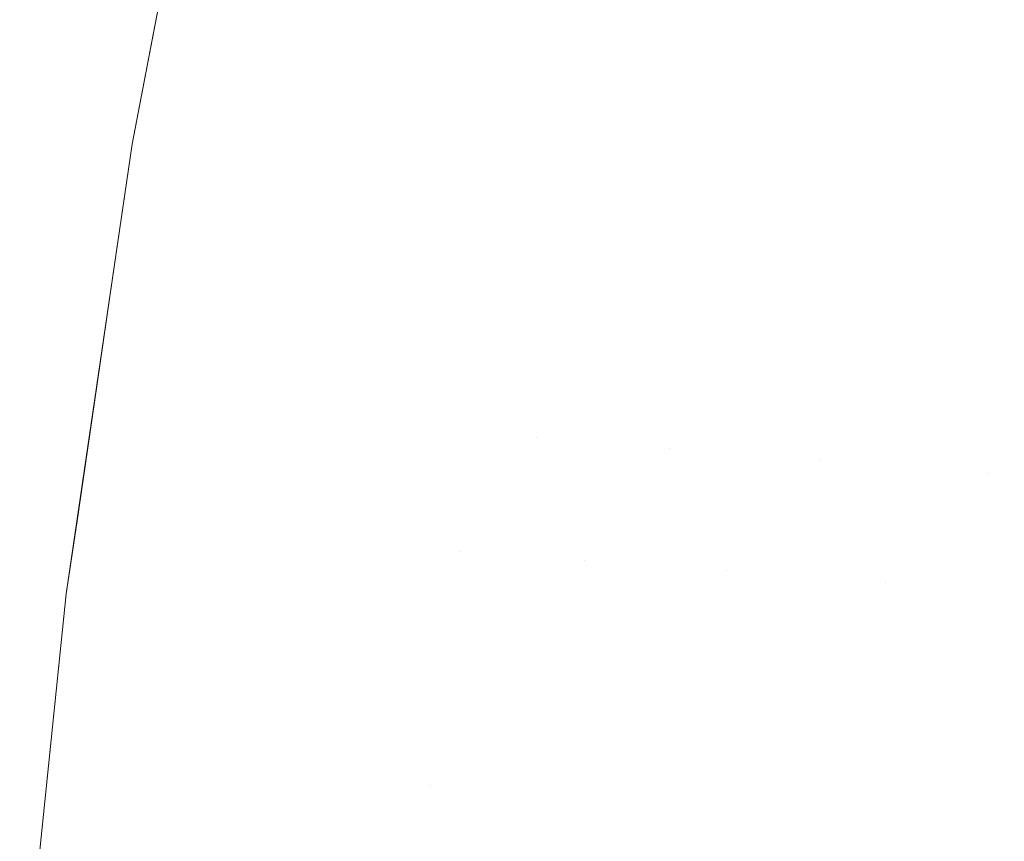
# Model space of a CAD drawing. Header units: centimetres. Extents: x -35.1 to 36.2, y 4.2 to 6.
# Tile 56 of 256: x -35.092 to -35.08502, y 5.90765 to 5.91346. Entities that reach past the tile are written whole.
import ezdxf

# ---------------------------------------------------------------- set-up
doc = ezdxf.new("R2010")
doc.units = ezdxf.units.CM
doc.header["$LTSCALE"] = 2.54
doc.layers.add('Lucido design-1', color=7, linetype='Continuous')

# ---------------------------------------------------------------- blocks, each defined once
blk = doc.blocks.new('Gruppo-4-1')
at = {"color": 7, "linetype": 'Continuous', "lineweight": 9}
for points, invisible_edges in [([(-35.0910527, 5.9133606, -2312.42217), (-35.0908853, 5.9142398, -2312.42217), (-35.0905941, 5.9157693, -2313.02217), (-35.0912006, 5.9125837, -2313.02217)], 10), ([(-35.091049, 5.9133614, -2313.0237324), (-35.0912006, 5.9125837, -2313.02217), (-35.0905941, 5.9157693, -2313.02217), (-35.0907112, 5.9151269, -2313.0237324)], 13), ([(-35.0907112, 5.9151269, -2313.0237324), (-35.0906628, 5.9151214, -2313.0252942), (-35.0910004, 5.9133565, -2313.0252942), (-35.091049, 5.9133614, -2313.0237324)], 15), ([(-35.0909196, 5.9133484, -2313.0268549), (-35.0910004, 5.9133565, -2313.0252942), (-35.0906628, 5.9151214, -2313.0252942), (-35.0905821, 5.9151122, -2313.0268549)], 15), ([(-35.0905821, 5.9151122, -2313.0268549), (-35.0904693, 5.9150993, -2313.0284139), (-35.0908064, 5.9133371, -2313.0284139), (-35.0909196, 5.9133484, -2313.0268549)], 15), ([(-35.0906611, 5.9133226, -2313.0299706), (-35.0908064, 5.9133371, -2313.0284139), (-35.0904693, 5.9150993, -2313.0284139), (-35.0903244, 5.9150829, -2313.0299706)], 15), ([(-35.0903244, 5.9150829, -2313.0299706), (-35.0901474, 5.9150627, -2313.0315244), (-35.0904838, 5.9133048, -2313.0315244), (-35.0906611, 5.9133226, -2313.0299706)], 15), ([(-35.0902744, 5.9132838, -2313.0330749), (-35.0904838, 5.9133048, -2313.0315244), (-35.0901474, 5.9150627, -2313.0315244), (-35.0899386, 5.915039, -2313.0330749)], 15), ([(-35.0899386, 5.915039, -2313.0330749), (-35.0896982, 5.9150117, -2313.0346213), (-35.0900333, 5.9132597, -2313.0346213), (-35.0902744, 5.9132838, -2313.0330749)], 15), ([(-35.0897606, 5.9132324, -2313.0361633), (-35.0900333, 5.9132597, -2313.0346213), (-35.0896982, 5.9150117, -2313.0346213), (-35.0894261, 5.9149807, -2313.0361633)], 15), ([(-35.0894261, 5.9149807, -2313.0361633), (-35.0891228, 5.9149462, -2313.0377002), (-35.0894565, 5.913202, -2313.0377002), (-35.0897606, 5.9132324, -2313.0361633)], 15), ([(-35.0891211, 5.9131684, -2313.0392315), (-35.0894565, 5.913202, -2313.0377002), (-35.0891228, 5.9149462, -2313.0377002), (-35.0887883, 5.9149082, -2313.0392315)], 15), ([(-35.0887883, 5.9149082, -2313.0392315), (-35.0884229, 5.9148666, -2313.0407566), (-35.0887548, 5.9131317, -2313.0407566), (-35.0891211, 5.9131684, -2313.0392315)], 15), ([(-35.0883578, 5.913092, -2313.0422751), (-35.0887548, 5.9131317, -2313.0407566), (-35.0884229, 5.9148666, -2313.0407566), (-35.0880269, 5.9148216, -2313.0422751)], 15), ([(-35.0880269, 5.9148216, -2313.0422751), (-35.0876006, 5.9147731, -2313.0437864), (-35.0879304, 5.9130492, -2313.0437864), (-35.0883578, 5.913092, -2313.0422751)], 15), ([(-35.0874729, 5.9130034, -2313.04529), (-35.0879304, 5.9130492, -2313.0437864), (-35.0876006, 5.9147731, -2313.0437864), (-35.0871442, 5.9147212, -2313.04529)], 15), ([(-35.0871442, 5.9147212, -2313.04529), (-35.0866581, 5.9146659, -2313.0467854), (-35.0869855, 5.9129546, -2313.0467854), (-35.0874729, 5.9130034, -2313.04529)], 15), ([(-35.0864688, 5.9129028, -2313.0482721), (-35.0869855, 5.9129546, -2313.0467854), (-35.0866581, 5.9146659, -2313.0467854), (-35.0861427, 5.9146073, -2313.0482721)], 15), ([(-35.0861427, 5.9146073, -2313.0482721), (-35.0855982, 5.9145454, -2313.0497496), (-35.0859229, 5.9128482, -2313.0497496), (-35.0864688, 5.9129028, -2313.0482721)], 15), ([(-35.0853483, 5.9127907, -2313.0512174), (-35.0859229, 5.9128482, -2313.0497496), (-35.0855982, 5.9145454, -2313.0497496), (-35.0850251, 5.9144802, -2313.0512174)], 15), ([(-35.0850251, 5.9144802, -2313.0512174), (-35.0844237, 5.9144118, -2313.0526752), (-35.0847454, 5.9127303, -2313.0526752), (-35.0853483, 5.9127907, -2313.0512174)], 15), ([(-35.0908853, 5.9142398, -2312.42217), (-35.0910527, 5.9133606, -2312.42217), (-35.0910004, 5.9133565, -2312.4190457), (-35.0908375, 5.9142361, -2312.4190457)], 14), ([(-35.0908375, 5.9142361, -2312.4190457), (-35.0910004, 5.9133565, -2312.4190457), (-35.0908064, 5.9133371, -2312.4159261), (-35.0906438, 5.9142154, -2312.4159261)], 15), ([(-35.0906438, 5.9142154, -2312.4159261), (-35.0908064, 5.9133371, -2312.4159261), (-35.0904838, 5.9133048, -2312.4128155), (-35.0903215, 5.9141809, -2312.4128155)], 15), ([(-35.0903215, 5.9141809, -2312.4128155), (-35.0904838, 5.9133048, -2312.4128155), (-35.0900333, 5.9132597, -2312.4097186), (-35.0898716, 5.9141329, -2312.4097186)], 15), ([(-35.0898716, 5.9141329, -2312.4097186), (-35.0900333, 5.9132597, -2312.4097186), (-35.0894565, 5.913202, -2312.4066398), (-35.0892955, 5.9140713, -2312.4066398)], 15), ([(-35.0892955, 5.9140713, -2312.4066398), (-35.0894565, 5.913202, -2312.4066398), (-35.0887548, 5.9131317, -2312.4035833), (-35.0885947, 5.9139964, -2312.4035833)], 15), ([(-35.0885947, 5.9139964, -2312.4035833), (-35.0887548, 5.9131317, -2312.4035833), (-35.0879304, 5.9130492, -2312.4005536), (-35.0877713, 5.9139084, -2312.4005536)], 15), ([(-35.0877713, 5.9139084, -2312.4005536), (-35.0879304, 5.9130492, -2312.4005536), (-35.0869855, 5.9129546, -2312.3975546), (-35.0868276, 5.9138075, -2312.3975546)], 15), ([(-35.0868276, 5.9138075, -2312.3975546), (-35.0869855, 5.9129546, -2312.3975546), (-35.0859229, 5.9128482, -2312.3945904), (-35.0857662, 5.913694, -2312.3945904)], 15), ([(-35.0857662, 5.913694, -2312.3945904), (-35.0859229, 5.9128482, -2312.3945904), (-35.0847454, 5.9127303, -2312.3916647), (-35.0845902, 5.9135683, -2312.3916647)], 15), ([(-35.0913403, 5.9116189, -2313.0237324), (-35.0912006, 5.9125837, -2313.02217), (-35.091049, 5.9133614, -2313.0237324)], 11), ([(-35.091049, 5.9133614, -2313.0237324), (-35.0910004, 5.9133565, -2313.0252942), (-35.0912917, 5.9116147, -2313.0252942), (-35.0913403, 5.9116189, -2313.0237324)], 15), ([(-35.0912106, 5.9116077, -2313.0268549), (-35.0912917, 5.9116147, -2313.0252942), (-35.0910004, 5.9133565, -2313.0252942), (-35.0909196, 5.9133484, -2313.0268549)], 15), ([(-35.0911517, 5.9124827, -2312.4190457), (-35.0910004, 5.9133565, -2312.4190457), (-35.0910527, 5.9133606, -2312.42217), (-35.0912006, 5.9125837, -2312.42217)], 11), ([(-35.0912006, 5.9125837, -2313.02217), (-35.0912006, 5.9125837, -2312.42217), (-35.0910527, 5.9133606, -2312.42217)], 9), ([(-35.0909575, 5.9124646, -2312.4159261), (-35.0908064, 5.9133371, -2312.4159261), (-35.0910004, 5.9133565, -2312.4190457), (-35.0911517, 5.9124827, -2312.4190457)], 15), ([(-35.0909196, 5.9133484, -2313.0268549), (-35.0908064, 5.9133371, -2313.0284139), (-35.0910973, 5.9115978, -2313.0284139), (-35.0912106, 5.9116077, -2313.0268549)], 15), ([(-35.0909516, 5.9115852, -2313.0299706), (-35.0910973, 5.9115978, -2313.0284139), (-35.0908064, 5.9133371, -2313.0284139), (-35.0906611, 5.9133226, -2313.0299706)], 15), ([(-35.0906345, 5.9124344, -2312.4128155), (-35.0904838, 5.9133048, -2312.4128155), (-35.0908064, 5.9133371, -2312.4159261), (-35.0909575, 5.9124646, -2312.4159261)], 15), ([(-35.0906611, 5.9133226, -2313.0299706), (-35.0904838, 5.9133048, -2313.0315244), (-35.0907739, 5.9115698, -2313.0315244), (-35.0909516, 5.9115852, -2313.0299706)], 15), ([(-35.0905641, 5.9115516, -2313.0330749), (-35.0907739, 5.9115698, -2313.0315244), (-35.0904838, 5.9133048, -2313.0315244), (-35.0902744, 5.9132838, -2313.0330749)], 15), ([(-35.0901835, 5.9123923, -2312.4097186), (-35.0900333, 5.9132597, -2312.4097186), (-35.0904838, 5.9133048, -2312.4128155), (-35.0906345, 5.9124344, -2312.4128155)], 15), ([(-35.0902744, 5.9132838, -2313.0330749), (-35.0900333, 5.9132597, -2313.0346213), (-35.0903225, 5.9115306, -2313.0346213), (-35.0905641, 5.9115516, -2313.0330749)], 15), ([(-35.0900491, 5.9115069, -2313.0361633), (-35.0903225, 5.9115306, -2313.0346213), (-35.0900333, 5.9132597, -2313.0346213), (-35.0897606, 5.9132324, -2313.0361633)], 15), ([(-35.089606, 5.9123383, -2312.4066398), (-35.0894565, 5.913202, -2312.4066398), (-35.0900333, 5.9132597, -2312.4097186), (-35.0901835, 5.9123923, -2312.4097186)], 15), ([(-35.0897606, 5.9132324, -2313.0361633), (-35.0894565, 5.913202, -2313.0377002), (-35.0897443, 5.9114804, -2313.0377002), (-35.0900491, 5.9115069, -2313.0361633)], 15), ([(-35.0894082, 5.9114512, -2313.0392315), (-35.0897443, 5.9114804, -2313.0377002), (-35.0894565, 5.913202, -2313.0377002), (-35.0891211, 5.9131684, -2313.0392315)], 15), ([(-35.0889036, 5.9122727, -2312.4035833), (-35.0887548, 5.9131317, -2312.4035833), (-35.0894565, 5.913202, -2312.4066398), (-35.089606, 5.9123383, -2312.4066398)], 15), ([(-35.0891211, 5.9131684, -2313.0392315), (-35.0887548, 5.9131317, -2313.0407566), (-35.0890411, 5.9114194, -2313.0407566), (-35.0894082, 5.9114512, -2313.0392315)], 15), ([(-35.0886433, 5.9113849, -2313.0422751), (-35.0890411, 5.9114194, -2313.0407566), (-35.0887548, 5.9131317, -2313.0407566), (-35.0883578, 5.913092, -2313.0422751)], 15), ([(-35.0880782, 5.9121956, -2312.4005536), (-35.0879304, 5.9130492, -2312.4005536), (-35.0887548, 5.9131317, -2312.4035833), (-35.0889036, 5.9122727, -2312.4035833)], 15), ([(-35.0883578, 5.913092, -2313.0422751), (-35.0879304, 5.9130492, -2313.0437864), (-35.0882149, 5.9113477, -2313.0437864), (-35.0886433, 5.9113849, -2313.0422751)], 15), ([(-35.0877564, 5.9113079, -2313.04529), (-35.0882149, 5.9113477, -2313.0437864), (-35.0879304, 5.9130492, -2313.0437864), (-35.0874729, 5.9130034, -2313.04529)], 15), ([(-35.0871323, 5.9121072, -2312.3975546), (-35.0869855, 5.9129546, -2312.3975546), (-35.0879304, 5.9130492, -2312.4005536), (-35.0880782, 5.9121956, -2312.4005536)], 15), ([(-35.0874729, 5.9130034, -2313.04529), (-35.0869855, 5.9129546, -2313.0467854), (-35.087268, 5.9112655, -2313.0467854), (-35.0877564, 5.9113079, -2313.04529)], 15), ([(-35.0867501, 5.9112206, -2313.0482721), (-35.087268, 5.9112655, -2313.0467854), (-35.0869855, 5.9129546, -2313.0467854), (-35.0864688, 5.9129028, -2313.0482721)], 15), ([(-35.0860684, 5.9120078, -2312.3945904), (-35.0859229, 5.9128482, -2312.3945904), (-35.0869855, 5.9129546, -2312.3975546), (-35.0871323, 5.9121072, -2312.3975546)], 15), ([(-35.0864688, 5.9129028, -2313.0482721), (-35.0859229, 5.9128482, -2313.0497496), (-35.086203, 5.9111731, -2313.0497496), (-35.0867501, 5.9112206, -2313.0482721)], 15), ([(-35.0856272, 5.9111231, -2313.0512174), (-35.086203, 5.9111731, -2313.0497496), (-35.0859229, 5.9128482, -2313.0497496), (-35.0853483, 5.9127907, -2313.0512174)], 15), ([(-35.0848896, 5.9118977, -2312.3916647), (-35.0847454, 5.9127303, -2312.3916647), (-35.0859229, 5.9128482, -2312.3945904), (-35.0860684, 5.9120078, -2312.3945904)], 15), ([(-35.0853483, 5.9127907, -2313.0512174), (-35.0847454, 5.9127303, -2313.0526752), (-35.085023, 5.9110707, -2313.0526752), (-35.0856272, 5.9111231, -2313.0512174)], 15), ([(-35.0912006, 5.9125837, -2313.02217), (-35.0916681, 5.9093974, -2313.02217), (-35.0916681, 5.9093974, -2312.42217), (-35.0915944, 5.9098997, -2312.42217)], 10), ([(-35.0915872, 5.9098998, -2313.0237324), (-35.0916681, 5.9093974, -2313.02217), (-35.0912006, 5.9125837, -2313.02217), (-35.0913403, 5.9116189, -2313.0237324)], 13), ([(-35.0912006, 5.9125837, -2313.02217), (-35.0915944, 5.9098997, -2312.42217), (-35.0914689, 5.9107553, -2312.42217)], 9), ([(-35.0912006, 5.9125837, -2313.02217), (-35.0914689, 5.9107553, -2312.42217), (-35.0913423, 5.9116182, -2312.42217)], 9), ([(-35.0912006, 5.9125837, -2312.42217), (-35.0913423, 5.9116182, -2312.42217), (-35.0912917, 5.9116147, -2312.4190457), (-35.0911517, 5.9124827, -2312.4190457)], 14), ([(-35.0913423, 5.9116182, -2312.42217), (-35.0912006, 5.9125837, -2312.42217), (-35.0912006, 5.9125837, -2313.02217)], 10), ([(-35.0911517, 5.9124827, -2312.4190457), (-35.0912917, 5.9116147, -2312.4190457), (-35.0910973, 5.9115978, -2312.4159261), (-35.0909575, 5.9124646, -2312.4159261)], 15), ([(-35.0909575, 5.9124646, -2312.4159261), (-35.0910973, 5.9115978, -2312.4159261), (-35.0907739, 5.9115698, -2312.4128155), (-35.0906345, 5.9124344, -2312.4128155)], 15), ([(-35.0906345, 5.9124344, -2312.4128155), (-35.0907739, 5.9115698, -2312.4128155), (-35.0903225, 5.9115306, -2312.4097186), (-35.0901835, 5.9123923, -2312.4097186)], 15), ([(-35.0901835, 5.9123923, -2312.4097186), (-35.0903225, 5.9115306, -2312.4097186), (-35.0897443, 5.9114804, -2312.4066398), (-35.089606, 5.9123383, -2312.4066398)], 15), ([(-35.089606, 5.9123383, -2312.4066398), (-35.0897443, 5.9114804, -2312.4066398), (-35.0890411, 5.9114194, -2312.4035833), (-35.0889036, 5.9122727, -2312.4035833)], 15), ([(-35.0889036, 5.9122727, -2312.4035833), (-35.0890411, 5.9114194, -2312.4035833), (-35.0882149, 5.9113477, -2312.4005536), (-35.0880782, 5.9121956, -2312.4005536)], 15), ([(-35.0880782, 5.9121956, -2312.4005536), (-35.0882149, 5.9113477, -2312.4005536), (-35.087268, 5.9112655, -2312.3975546), (-35.0871323, 5.9121072, -2312.3975546)], 15), ([(-35.0871323, 5.9121072, -2312.3975546), (-35.087268, 5.9112655, -2312.3975546), (-35.086203, 5.9111731, -2312.3945904), (-35.0860684, 5.9120078, -2312.3945904)], 15), ([(-35.0860684, 5.9120078, -2312.3945904), (-35.086203, 5.9111731, -2312.3945904), (-35.085023, 5.9110707, -2312.3916647), (-35.0848896, 5.9118977, -2312.3916647)], 15), ([(-35.0913403, 5.9116189, -2313.0237324), (-35.0912917, 5.9116147, -2313.0252942), (-35.0915384, 5.9098962, -2313.0252942), (-35.0915872, 5.9098998, -2313.0237324)], 15), ([(-35.0914572, 5.9098902, -2313.0268549), (-35.0915384, 5.9098962, -2313.0252942), (-35.0912917, 5.9116147, -2313.0252942), (-35.0912106, 5.9116077, -2313.0268549)], 15), ([(-35.0914205, 5.9107525, -2312.4190457), (-35.0912917, 5.9116147, -2312.4190457), (-35.0913423, 5.9116182, -2312.42217), (-35.0914689, 5.9107553, -2312.42217)], 11), ([(-35.0912259, 5.9107369, -2312.4159261), (-35.0910973, 5.9115978, -2312.4159261), (-35.0912917, 5.9116147, -2312.4190457), (-35.0914205, 5.9107525, -2312.4190457)], 15), ([(-35.0912106, 5.9116077, -2313.0268549), (-35.0910973, 5.9115978, -2313.0284139), (-35.0913437, 5.9098819, -2313.0284139), (-35.0914572, 5.9098902, -2313.0268549)], 15), ([(-35.0911978, 5.9098711, -2313.0299706), (-35.0913437, 5.9098819, -2313.0284139), (-35.0910973, 5.9115978, -2313.0284139), (-35.0909516, 5.9115852, -2313.0299706)], 15), ([(-35.0909022, 5.9107109, -2312.4128155), (-35.0907739, 5.9115698, -2312.4128155), (-35.0910973, 5.9115978, -2312.4159261), (-35.0912259, 5.9107369, -2312.4159261)], 15), ([(-35.0909516, 5.9115852, -2313.0299706), (-35.0907739, 5.9115698, -2313.0315244), (-35.0910197, 5.909858, -2313.0315244), (-35.0911978, 5.9098711, -2313.0299706)], 15), ([(-35.0908095, 5.9098425, -2313.0330749), (-35.0910197, 5.909858, -2313.0315244), (-35.0907739, 5.9115698, -2313.0315244), (-35.0905641, 5.9115516, -2313.0330749)], 15), ([(-35.0904503, 5.9106747, -2312.4097186), (-35.0903225, 5.9115306, -2312.4097186), (-35.0907739, 5.9115698, -2312.4128155), (-35.0909022, 5.9107109, -2312.4128155)], 15), ([(-35.0905641, 5.9115516, -2313.0330749), (-35.0903225, 5.9115306, -2313.0346213), (-35.0905674, 5.9098246, -2313.0346213), (-35.0908095, 5.9098425, -2313.0330749)], 15), ([(-35.0902936, 5.9098045, -2313.0361633), (-35.0905674, 5.9098246, -2313.0346213), (-35.0903225, 5.9115306, -2313.0346213), (-35.0900491, 5.9115069, -2313.0361633)], 15), ([(-35.0898716, 5.9106283, -2312.4066398), (-35.0897443, 5.9114804, -2312.4066398), (-35.0903225, 5.9115306, -2312.4097186), (-35.0904503, 5.9106747, -2312.4097186)], 15), ([(-35.0900491, 5.9115069, -2313.0361633), (-35.0897443, 5.9114804, -2313.0377002), (-35.0899882, 5.909782, -2313.0377002), (-35.0902936, 5.9098045, -2313.0361633)], 15), ([(-35.0896515, 5.9097571, -2313.0392315), (-35.0899882, 5.909782, -2313.0377002), (-35.0897443, 5.9114804, -2313.0377002), (-35.0894082, 5.9114512, -2313.0392315)], 15), ([(-35.0891678, 5.9105718, -2312.4035833), (-35.0890411, 5.9114194, -2312.4035833), (-35.0897443, 5.9114804, -2312.4066398), (-35.0898716, 5.9106283, -2312.4066398)], 15), ([(-35.0894082, 5.9114512, -2313.0392315), (-35.0890411, 5.9114194, -2313.0407566), (-35.0892837, 5.90973, -2313.0407566), (-35.0896515, 5.9097571, -2313.0392315)], 15), ([(-35.0888851, 5.9097006, -2313.0422751), (-35.0892837, 5.90973, -2313.0407566), (-35.0890411, 5.9114194, -2313.0407566), (-35.0886433, 5.9113849, -2313.0422751)], 15), ([(-35.0883407, 5.9105055, -2312.4005536), (-35.0882149, 5.9113477, -2312.4005536), (-35.0890411, 5.9114194, -2312.4035833), (-35.0891678, 5.9105718, -2312.4035833)], 15), ([(-35.0886433, 5.9113849, -2313.0422751), (-35.0882149, 5.9113477, -2313.0437864), (-35.0884559, 5.909669, -2313.0437864), (-35.0888851, 5.9097006, -2313.0422751)], 15), ([(-35.0879965, 5.9096352, -2313.04529), (-35.0884559, 5.909669, -2313.0437864), (-35.0882149, 5.9113477, -2313.0437864), (-35.0877564, 5.9113079, -2313.04529)], 15), ([(-35.0873929, 5.9104294, -2312.3975546), (-35.087268, 5.9112655, -2312.3975546), (-35.0882149, 5.9113477, -2312.4005536), (-35.0883407, 5.9105055, -2312.4005536)], 15), ([(-35.0877564, 5.9113079, -2313.04529), (-35.087268, 5.9112655, -2313.0467854), (-35.0875072, 5.9095991, -2313.0467854), (-35.0879965, 5.9096352, -2313.04529)], 15), ([(-35.0869884, 5.9095608, -2313.0482721), (-35.0875072, 5.9095991, -2313.0467854), (-35.087268, 5.9112655, -2313.0467854), (-35.0867501, 5.9112206, -2313.0482721)], 15), ([(-35.0863269, 5.9103439, -2312.3945904), (-35.086203, 5.9111731, -2312.3945904), (-35.087268, 5.9112655, -2312.3975546), (-35.0873929, 5.9104294, -2312.3975546)], 15), ([(-35.0867501, 5.9112206, -2313.0482721), (-35.086203, 5.9111731, -2313.0497496), (-35.0864403, 5.9095204, -2313.0497496), (-35.0869884, 5.9095608, -2313.0482721)], 15), ([(-35.0858634, 5.9094779, -2313.0512174), (-35.0864403, 5.9095204, -2313.0497496), (-35.086203, 5.9111731, -2313.0497496), (-35.0856272, 5.9111231, -2313.0512174)], 15), ([(-35.0851457, 5.9102492, -2312.3916647), (-35.085023, 5.9110707, -2312.3916647), (-35.086203, 5.9111731, -2312.3945904), (-35.0863269, 5.9103439, -2312.3945904)], 15), ([(-35.0856272, 5.9111231, -2313.0512174), (-35.085023, 5.9110707, -2313.0526752), (-35.0852581, 5.9094333, -2313.0526752), (-35.0858634, 5.9094779, -2313.0512174)], 15), ([(-35.0837311, 5.9109586, -2313.0555586), (-35.0839638, 5.9093379, -2313.0555586), (-35.0852581, 5.9094333, -2313.0526752), (-35.085023, 5.9110707, -2313.0526752)], 15), ([(-35.0839638, 5.9093379, -2312.3887813), (-35.0837311, 5.9109586, -2312.3887813), (-35.085023, 5.9110707, -2312.3916647), (-35.0851457, 5.9102492, -2312.3916647)], 15), ([(-35.0914689, 5.9107553, -2312.42217), (-35.0915944, 5.9098997, -2312.42217), (-35.0915384, 5.9098962, -2312.4190457), (-35.0914205, 5.9107525, -2312.4190457)], 14), ([(-35.0914205, 5.9107525, -2312.4190457), (-35.0915384, 5.9098962, -2312.4190457), (-35.0913437, 5.9098819, -2312.4159261), (-35.0912259, 5.9107369, -2312.4159261)], 15), ([(-35.0912259, 5.9107369, -2312.4159261), (-35.0913437, 5.9098819, -2312.4159261), (-35.0910197, 5.909858, -2312.4128155), (-35.0909022, 5.9107109, -2312.4128155)], 15), ([(-35.0909022, 5.9107109, -2312.4128155), (-35.0910197, 5.909858, -2312.4128155), (-35.0905674, 5.9098246, -2312.4097186), (-35.0904503, 5.9106747, -2312.4097186)], 15), ([(-35.0904503, 5.9106747, -2312.4097186), (-35.0905674, 5.9098246, -2312.4097186), (-35.0899882, 5.909782, -2312.4066398), (-35.0898716, 5.9106283, -2312.4066398)], 15), ([(-35.0898716, 5.9106283, -2312.4066398), (-35.0899882, 5.909782, -2312.4066398), (-35.0892837, 5.90973, -2312.4035833), (-35.0891678, 5.9105718, -2312.4035833)], 15), ([(-35.0891678, 5.9105718, -2312.4035833), (-35.0892837, 5.90973, -2312.4035833), (-35.0888851, 5.9097006, -2312.4020649)], 11), ([(-35.0883407, 5.9105055, -2312.4005536), (-35.0891678, 5.9105718, -2312.4035833), (-35.0888851, 5.9097006, -2312.4020649)], 11), ([(-35.0888851, 5.9097006, -2312.4020649), (-35.0884559, 5.909669, -2312.4005536), (-35.0883407, 5.9105055, -2312.4005536)], 11), ([(-35.0883407, 5.9105055, -2312.4005536), (-35.0884559, 5.909669, -2312.4005536), (-35.0879965, 5.9096352, -2312.39905)], 11), ([(-35.0873929, 5.9104294, -2312.3975546), (-35.0883407, 5.9105055, -2312.4005536), (-35.0879965, 5.9096352, -2312.39905)], 11), ([(-35.0879965, 5.9096352, -2312.39905), (-35.0875072, 5.9095991, -2312.3975546), (-35.0873929, 5.9104294, -2312.3975546)], 11), ([(-35.0873929, 5.9104294, -2312.3975546), (-35.0875072, 5.9095991, -2312.3975546), (-35.0869884, 5.9095608, -2312.3960679)], 11), ([(-35.0863269, 5.9103439, -2312.3945904), (-35.0873929, 5.9104294, -2312.3975546), (-35.0869884, 5.9095608, -2312.3960679)], 11), ([(-35.0869884, 5.9095608, -2312.3960679), (-35.0864403, 5.9095204, -2312.3945904), (-35.0863269, 5.9103439, -2312.3945904)], 11), ([(-35.0863269, 5.9103439, -2312.3945904), (-35.0864403, 5.9095204, -2312.3945904), (-35.0858634, 5.9094779, -2312.3931225)], 11), ([(-35.0851457, 5.9102492, -2312.3916647), (-35.0863269, 5.9103439, -2312.3945904), (-35.0858634, 5.9094779, -2312.3931225)], 11), ([(-35.0858634, 5.9094779, -2312.3931225), (-35.0852581, 5.9094333, -2312.3916647), (-35.0851457, 5.9102492, -2312.3916647)], 11), ([(-35.0851457, 5.9102492, -2312.3916647), (-35.0852581, 5.9094333, -2312.3916647), (-35.0839638, 5.9093379, -2312.3887813)], 11), ([(-35.0917913, 5.9082044, -2313.0237324), (-35.0916681, 5.9093974, -2313.02217), (-35.0915872, 5.9098998, -2313.0237324)], 11), ([(-35.0915872, 5.9098998, -2313.0237324), (-35.0915384, 5.9098962, -2313.0252942), (-35.0917425, 5.9082014, -2313.0252942), (-35.0917913, 5.9082044, -2313.0237324)], 15), ([(-35.0916612, 5.9081964, -2313.0268549), (-35.0917425, 5.9082014, -2313.0252942), (-35.0915384, 5.9098962, -2313.0252942), (-35.0914572, 5.9098902, -2313.0268549)], 15), ([(-35.0916457, 5.9090458, -2312.4190457), (-35.0915384, 5.9098962, -2312.4190457), (-35.0915944, 5.9098997, -2312.42217), (-35.0916681, 5.9093974, -2312.42217)], 11), ([(-35.0914572, 5.9098902, -2313.0268549), (-35.0913437, 5.9098819, -2313.0284139), (-35.0915474, 5.9081895, -2313.0284139), (-35.0916612, 5.9081964, -2313.0268549)], 15), ([(-35.0914508, 5.9090327, -2312.4159261), (-35.0913437, 5.9098819, -2312.4159261), (-35.0915384, 5.9098962, -2312.4190457), (-35.0916457, 5.9090458, -2312.4190457)], 15), ([(-35.0914013, 5.9081806, -2313.0299706), (-35.0915474, 5.9081895, -2313.0284139), (-35.0913437, 5.9098819, -2313.0284139), (-35.0911978, 5.9098711, -2313.0299706)], 15), ([(-35.0911265, 5.9090109, -2312.4128155), (-35.0910197, 5.909858, -2312.4128155), (-35.0913437, 5.9098819, -2312.4159261), (-35.0914508, 5.9090327, -2312.4159261)], 15), ([(-35.0911978, 5.9098711, -2313.0299706), (-35.0910197, 5.909858, -2313.0315244), (-35.0912229, 5.9081698, -2313.0315244), (-35.0914013, 5.9081806, -2313.0299706)], 15), ([(-35.0910125, 5.9081569, -2313.0330749), (-35.0912229, 5.9081698, -2313.0315244), (-35.0910197, 5.909858, -2313.0315244), (-35.0908095, 5.9098425, -2313.0330749)], 15), ([(-35.0906739, 5.9089805, -2312.4097186), (-35.0905674, 5.9098246, -2312.4097186), (-35.0910197, 5.909858, -2312.4128155), (-35.0911265, 5.9090109, -2312.4128155)], 15), ([(-35.0908095, 5.9098425, -2313.0330749), (-35.0905674, 5.9098246, -2313.0346213), (-35.09077, 5.9081422, -2313.0346213), (-35.0910125, 5.9081569, -2313.0330749)], 15), ([(-35.0904957, 5.9081255, -2313.0361633), (-35.09077, 5.9081422, -2313.0346213), (-35.0905674, 5.9098246, -2313.0346213), (-35.0902936, 5.9098045, -2313.0361633)], 15), ([(-35.0900942, 5.9089415, -2312.4066398), (-35.0899882, 5.909782, -2312.4066398), (-35.0905674, 5.9098246, -2312.4097186), (-35.0906739, 5.9089805, -2312.4097186)], 15), ([(-35.0902936, 5.9098045, -2313.0361633), (-35.0899882, 5.909782, -2313.0377002), (-35.0901899, 5.9081069, -2313.0377002), (-35.0904957, 5.9081255, -2313.0361633)], 15), ([(-35.0898527, 5.9080863, -2313.0392315), (-35.0901899, 5.9081069, -2313.0377002), (-35.0899882, 5.909782, -2313.0377002), (-35.0896515, 5.9097571, -2313.0392315)], 15), ([(-35.0893891, 5.908894, -2312.4035833), (-35.0892837, 5.90973, -2312.4035833), (-35.0899882, 5.909782, -2312.4066398), (-35.0900942, 5.9089415, -2312.4066398)], 15), ([(-35.0896515, 5.9097571, -2313.0392315), (-35.0892837, 5.90973, -2313.0407566), (-35.0894843, 5.9080639, -2313.0407566), (-35.0898527, 5.9080863, -2313.0392315)], 15), ([(-35.0890851, 5.9080396, -2313.0422751), (-35.0894843, 5.9080639, -2313.0407566), (-35.0892837, 5.90973, -2313.0407566), (-35.0888851, 5.9097006, -2313.0422751)], 15), ([(-35.0890851, 5.9080396, -2312.4020649), (-35.0888851, 5.9097006, -2312.4020649), (-35.0892837, 5.90973, -2312.4035833), (-35.0893891, 5.908894, -2312.4035833)], 15), ([(-35.0890851, 5.9080396, -2312.4020649), (-35.0886553, 5.9080134, -2312.4005536), (-35.0884559, 5.909669, -2312.4005536), (-35.0888851, 5.9097006, -2312.4020649)], 15), ([(-35.0888851, 5.9097006, -2313.0422751), (-35.0884559, 5.909669, -2313.0437864), (-35.0886553, 5.9080134, -2313.0437864), (-35.0890851, 5.9080396, -2313.0422751)], 15), ([(-35.0879965, 5.9096352, -2312.39905), (-35.0884559, 5.909669, -2312.4005536), (-35.0886553, 5.9080134, -2312.4005536), (-35.0881952, 5.9079854, -2312.39905)], 15), ([(-35.0881952, 5.9079854, -2313.04529), (-35.0886553, 5.9080134, -2313.0437864), (-35.0884559, 5.909669, -2313.0437864), (-35.0879965, 5.9096352, -2313.04529)], 15), ([(-35.0881952, 5.9079854, -2312.39905), (-35.0877051, 5.9079556, -2312.3975546), (-35.0875072, 5.9095991, -2312.3975546), (-35.0879965, 5.9096352, -2312.39905)], 15), ([(-35.0879965, 5.9096352, -2313.04529), (-35.0875072, 5.9095991, -2313.0467854), (-35.0877051, 5.9079556, -2313.0467854), (-35.0881952, 5.9079854, -2313.04529)], 15), ([(-35.0869884, 5.9095608, -2312.3960679), (-35.0875072, 5.9095991, -2312.3975546), (-35.0877051, 5.9079556, -2312.3975546), (-35.0871855, 5.907924, -2312.3960679)], 15), ([(-35.0871855, 5.907924, -2313.0482721), (-35.0877051, 5.9079556, -2313.0467854), (-35.0875072, 5.9095991, -2313.0467854), (-35.0869884, 5.9095608, -2313.0482721)], 15), ([(-35.0871855, 5.907924, -2312.3960679), (-35.0866365, 5.9078905, -2312.3945904), (-35.0864403, 5.9095204, -2312.3945904), (-35.0869884, 5.9095608, -2312.3960679)], 15), ([(-35.0869884, 5.9095608, -2313.0482721), (-35.0864403, 5.9095204, -2313.0497496), (-35.0866365, 5.9078905, -2313.0497496), (-35.0871855, 5.907924, -2313.0482721)], 15), ([(-35.0858634, 5.9094779, -2312.3931225), (-35.0864403, 5.9095204, -2312.3945904), (-35.0866365, 5.9078905, -2312.3945904), (-35.0860588, 5.9078554, -2312.3931225)], 15), ([(-35.0860588, 5.9078554, -2313.0512174), (-35.0866365, 5.9078905, -2313.0497496), (-35.0864403, 5.9095204, -2313.0497496), (-35.0858634, 5.9094779, -2313.0512174)], 15), ([(-35.0860588, 5.9078554, -2312.3931225), (-35.0854525, 5.9078185, -2312.3916647), (-35.0852581, 5.9094333, -2312.3916647), (-35.0858634, 5.9094779, -2312.3931225)], 15), ([(-35.0858634, 5.9094779, -2313.0512174), (-35.0852581, 5.9094333, -2313.0526752), (-35.0854525, 5.9078185, -2313.0526752), (-35.0860588, 5.9078554, -2313.0512174)], 15), ([(-35.0916681, 5.9093974, -2313.02217), (-35.0919982, 5.9062085, -2313.02217), (-35.0919982, 5.9062085, -2312.42217), (-35.0919646, 5.9065329, -2312.42217)], 10), ([(-35.0919545, 5.9065328, -2313.0237324), (-35.0919982, 5.9062085, -2313.02217), (-35.0916681, 5.9093974, -2313.02217), (-35.0917913, 5.9082044, -2313.0237324)], 13), ([(-35.0916681, 5.9093974, -2313.02217), (-35.0919646, 5.9065329, -2312.42217), (-35.0918785, 5.9073648, -2312.42217), (-35.0917917, 5.9082037, -2312.42217)], 9), ([(-35.0916681, 5.9093974, -2312.42217), (-35.0917917, 5.9082037, -2312.42217), (-35.0917425, 5.9082014, -2312.4190457), (-35.0916457, 5.9090458, -2312.4190457)], 14), ([(-35.0917917, 5.9082037, -2312.42217), (-35.0916681, 5.9093974, -2312.42217), (-35.0916681, 5.9093974, -2313.02217)], 10), ([(-35.0841562, 5.9077396, -2312.3887813), (-35.0839638, 5.9093379, -2312.3887813), (-35.0852581, 5.9094333, -2312.3916647), (-35.0854525, 5.9078185, -2312.3916647)], 15), ([(-35.0854525, 5.9078185, -2313.0526752), (-35.0852581, 5.9094333, -2313.0526752), (-35.0839638, 5.9093379, -2313.0555586), (-35.0841562, 5.9077396, -2313.0555586)], 15), ([(-35.0916457, 5.9090458, -2312.4190457), (-35.0917425, 5.9082014, -2312.4190457), (-35.0915474, 5.9081895, -2312.4159261), (-35.0914508, 5.9090327, -2312.4159261)], 15), ([(-35.0914508, 5.9090327, -2312.4159261), (-35.0915474, 5.9081895, -2312.4159261), (-35.0912229, 5.9081698, -2312.4128155), (-35.0911265, 5.9090109, -2312.4128155)], 15), ([(-35.0911265, 5.9090109, -2312.4128155), (-35.0912229, 5.9081698, -2312.4128155), (-35.09077, 5.9081422, -2312.4097186), (-35.0906739, 5.9089805, -2312.4097186)], 15), ([(-35.0906739, 5.9089805, -2312.4097186), (-35.09077, 5.9081422, -2312.4097186), (-35.0901899, 5.9081069, -2312.4066398), (-35.0900942, 5.9089415, -2312.4066398)], 15), ([(-35.0900942, 5.9089415, -2312.4066398), (-35.0901899, 5.9081069, -2312.4066398), (-35.0894843, 5.9080639, -2312.4035833), (-35.0893891, 5.908894, -2312.4035833)], 15), ([(-35.0893891, 5.908894, -2312.4035833), (-35.0894843, 5.9080639, -2312.4035833), (-35.0890851, 5.9080396, -2312.4020649)], 11), ([(-35.0917913, 5.9082044, -2313.0237324), (-35.0917425, 5.9082014, -2313.0252942), (-35.0919057, 5.9065304, -2313.0252942), (-35.0919545, 5.9065328, -2313.0237324)], 15), ([(-35.0918243, 5.9065265, -2313.0268549), (-35.0919057, 5.9065304, -2313.0252942), (-35.0917425, 5.9082014, -2313.0252942), (-35.0916612, 5.9081964, -2313.0268549)], 15), ([(-35.0918291, 5.9073629, -2312.4190457), (-35.0917425, 5.9082014, -2312.4190457), (-35.0917917, 5.9082037, -2312.42217), (-35.0918785, 5.9073648, -2312.42217)], 11), ([(-35.0916339, 5.9073523, -2312.4159261), (-35.0915474, 5.9081895, -2312.4159261), (-35.0917425, 5.9082014, -2312.4190457), (-35.0918291, 5.9073629, -2312.4190457)], 15), ([(-35.0916612, 5.9081964, -2313.0268549), (-35.0915474, 5.9081895, -2313.0284139), (-35.0917104, 5.906521, -2313.0284139), (-35.0918243, 5.9065265, -2313.0268549)], 15), ([(-35.0915641, 5.9065139, -2313.0299706), (-35.0917104, 5.906521, -2313.0284139), (-35.0915474, 5.9081895, -2313.0284139), (-35.0914013, 5.9081806, -2313.0299706)], 15), ([(-35.0913092, 5.9073345, -2312.4128155), (-35.0912229, 5.9081698, -2312.4128155), (-35.0915474, 5.9081895, -2312.4159261), (-35.0916339, 5.9073523, -2312.4159261)], 15), ([(-35.0914013, 5.9081806, -2313.0299706), (-35.0912229, 5.9081698, -2313.0315244), (-35.0913855, 5.9065053, -2313.0315244), (-35.0915641, 5.9065139, -2313.0299706)], 15), ([(-35.0911747, 5.9064951, -2313.0330749), (-35.0913855, 5.9065053, -2313.0315244), (-35.0912229, 5.9081698, -2313.0315244), (-35.0910125, 5.9081569, -2313.0330749)], 15), ([(-35.090856, 5.9073098, -2312.4097186), (-35.09077, 5.9081422, -2312.4097186), (-35.0912229, 5.9081698, -2312.4128155), (-35.0913092, 5.9073345, -2312.4128155)], 15), ([(-35.0910125, 5.9081569, -2313.0330749), (-35.09077, 5.9081422, -2313.0346213), (-35.090932, 5.9064834, -2313.0346213), (-35.0911747, 5.9064951, -2313.0330749)], 15), ([(-35.0906574, 5.9064702, -2313.0361633), (-35.090932, 5.9064834, -2313.0346213), (-35.09077, 5.9081422, -2313.0346213), (-35.0904957, 5.9081255, -2313.0361633)], 15), ([(-35.0902755, 5.9072782, -2312.4066398), (-35.0901899, 5.9081069, -2312.4066398), (-35.09077, 5.9081422, -2312.4097186), (-35.090856, 5.9073098, -2312.4097186)], 15), ([(-35.0904957, 5.9081255, -2313.0361633), (-35.0901899, 5.9081069, -2313.0377002), (-35.0903512, 5.9064554, -2313.0377002), (-35.0906574, 5.9064702, -2313.0361633)], 15), ([(-35.0900135, 5.9064391, -2313.0392315), (-35.0903512, 5.9064554, -2313.0377002), (-35.0901899, 5.9081069, -2313.0377002), (-35.0898527, 5.9080863, -2313.0392315)], 15), ([(-35.0895694, 5.9072396, -2312.4035833), (-35.0894843, 5.9080639, -2312.4035833), (-35.0901899, 5.9081069, -2312.4066398), (-35.0902755, 5.9072782, -2312.4066398)], 15), ([(-35.0898527, 5.9080863, -2313.0392315), (-35.0894843, 5.9080639, -2313.0407566), (-35.0896447, 5.9064213, -2313.0407566), (-35.0900135, 5.9064391, -2313.0392315)], 15), ([(-35.089245, 5.906402, -2313.0422751), (-35.0896447, 5.9064213, -2313.0407566), (-35.0894843, 5.9080639, -2313.0407566), (-35.0890851, 5.9080396, -2313.0422751)], 15), ([(-35.089245, 5.906402, -2312.4020649), (-35.0890851, 5.9080396, -2312.4020649), (-35.0894843, 5.9080639, -2312.4035833), (-35.0895694, 5.9072396, -2312.4035833)], 15), ([(-35.089245, 5.906402, -2312.4020649), (-35.0888147, 5.9063812, -2312.4005536), (-35.0886553, 5.9080134, -2312.4005536), (-35.0890851, 5.9080396, -2312.4020649)], 15), ([(-35.0890851, 5.9080396, -2313.0422751), (-35.0886553, 5.9080134, -2313.0437864), (-35.0888147, 5.9063812, -2313.0437864), (-35.089245, 5.906402, -2313.0422751)], 15), ([(-35.0881952, 5.9079854, -2312.39905), (-35.0886553, 5.9080134, -2312.4005536), (-35.0888147, 5.9063812, -2312.4005536), (-35.088354, 5.906359, -2312.39905)], 15), ([(-35.088354, 5.906359, -2313.04529), (-35.0888147, 5.9063812, -2313.0437864), (-35.0886553, 5.9080134, -2313.0437864), (-35.0881952, 5.9079854, -2313.04529)], 15), ([(-35.088354, 5.906359, -2312.39905), (-35.0878634, 5.9063353, -2312.3975546), (-35.0877051, 5.9079556, -2312.3975546), (-35.0881952, 5.9079854, -2312.39905)], 15), ([(-35.0881952, 5.9079854, -2313.04529), (-35.0877051, 5.9079556, -2313.0467854), (-35.0878634, 5.9063353, -2313.0467854), (-35.088354, 5.906359, -2313.04529)], 15), ([(-35.0871855, 5.907924, -2312.3960679), (-35.0877051, 5.9079556, -2312.3975546), (-35.0878634, 5.9063353, -2312.3975546), (-35.0873431, 5.9063102, -2312.3960679)], 15), ([(-35.0873431, 5.9063102, -2313.0482721), (-35.0878634, 5.9063353, -2313.0467854), (-35.0877051, 5.9079556, -2313.0467854), (-35.0871855, 5.907924, -2313.0482721)], 15), ([(-35.0873431, 5.9063102, -2312.3960679), (-35.0867935, 5.9062836, -2312.3945904), (-35.0866365, 5.9078905, -2312.3945904), (-35.0871855, 5.907924, -2312.3960679)], 15), ([(-35.0871855, 5.907924, -2313.0482721), (-35.0866365, 5.9078905, -2313.0497496), (-35.0867935, 5.9062836, -2313.0497496), (-35.0873431, 5.9063102, -2313.0482721)], 15), ([(-35.0860588, 5.9078554, -2312.3931225), (-35.0866365, 5.9078905, -2312.3945904), (-35.0867935, 5.9062836, -2312.3945904), (-35.086215, 5.9062557, -2312.3931225)], 15), ([(-35.086215, 5.9062557, -2313.0512174), (-35.0867935, 5.9062836, -2313.0497496), (-35.0866365, 5.9078905, -2313.0497496), (-35.0860588, 5.9078554, -2313.0512174)], 15), ([(-35.086215, 5.9062557, -2312.3931225), (-35.085608, 5.9062264, -2312.3916647), (-35.0854525, 5.9078185, -2312.3916647), (-35.0860588, 5.9078554, -2312.3931225)], 15), ([(-35.0860588, 5.9078554, -2313.0512174), (-35.0854525, 5.9078185, -2313.0526752), (-35.085608, 5.9062264, -2313.0526752), (-35.086215, 5.9062557, -2313.0512174)], 15), ([(-35.0854525, 5.9078185, -2312.3916647), (-35.085608, 5.9062264, -2312.3916647), (-35.0843101, 5.9061637, -2312.3887813), (-35.0841562, 5.9077396, -2312.3887813)], 15), ([(-35.0841562, 5.9077396, -2313.0555586), (-35.0843101, 5.9061637, -2313.0555586), (-35.085608, 5.9062264, -2313.0526752), (-35.0854525, 5.9078185, -2313.0526752)], 15)]:
    blk.add_3dface(points, dxfattribs=dict(at, invisible_edges=invisible_edges))

msp = doc.modelspace()

# ---------------------------------------------------------------- block references
at = {"layer": 'Lucido design-1', "color": 7}
msp.add_blockref('Gruppo-4-1', (0, 0), dxfattribs=at)

doc.saveas('drawing.dxf')
